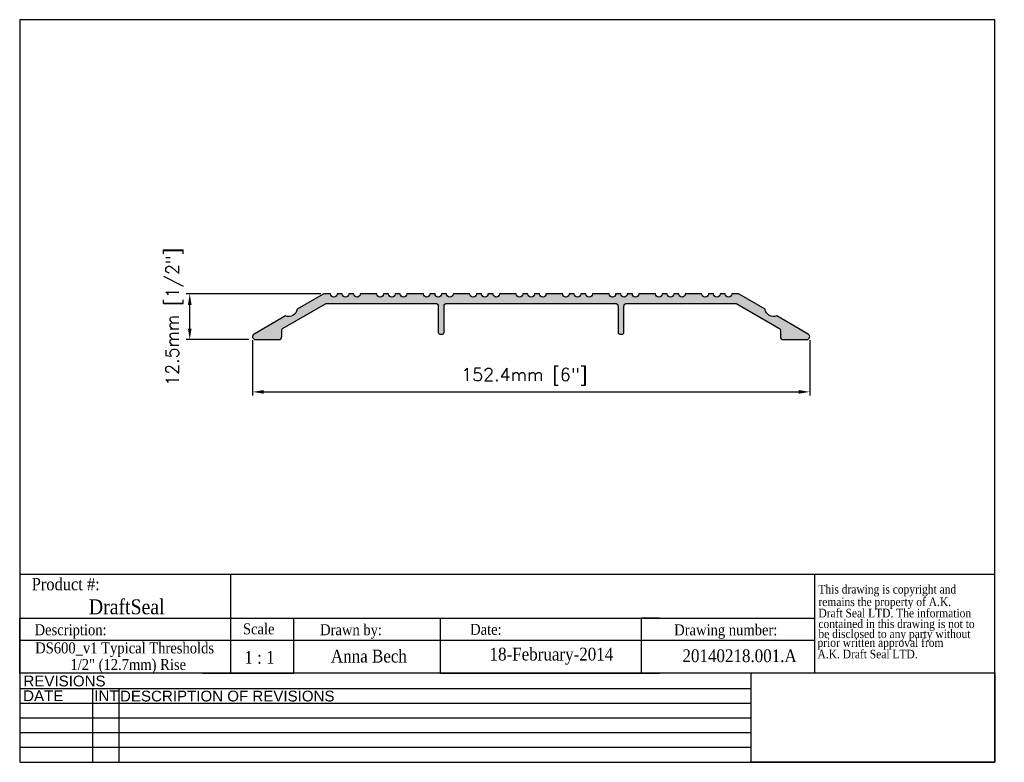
# Model space of a CAD drawing. Header units: millimetres. Extents: x 2362 to 2631, y 15 to 219.
import ezdxf
from ezdxf.enums import TextEntityAlignment as Align

# ---------------------------------------------------------------- set-up
doc = ezdxf.new("R2010")
doc.units = ezdxf.units.MM
doc.header["$MEASUREMENT"] = 0
doc.layers.add('AM_5', color=3, linetype='Continuous', lineweight=25)
doc.layers.add('BORDER', color=7, linetype='Continuous', lineweight=25)
doc.layers.add('FRAME', color=7, linetype='Continuous')
doc.styles.add('DS GROUP', font='arial.ttf')
doc.styles.get("Standard").update_dxf_attribs({"font": 'ROMANS.SHX'})
doc.styles.add('TAG', font='GARA.TTF')
doc.dimstyles.new('AM_ISO$0', dxfattribs={"dimtxt": 1.5, "dimasz": 1.5, "dimexe": 1, "dimexo": 1, "dimgap": 1.5, "dimtad": 1, "dimdec": 0, "dimdsep": 46, "dimtxsty": 'Standard', "dimcen": 0, "dimclrd": 256, "dimclre": 256, "dimclrt": 2, "dimadec": 0, "dimazin": 2, "dimtp": 0.1, "dimtm": 0.1, "dimtfac": 0.71, "dimtdec": 0, "dimtmove": 0, "dimatfit": 3, "dimfxl": 1, "dimlwd": -1, "dimlwe": -1, "dimarcsym": 1})
picture_1 = doc.add_image_def('image1.bmp', size_in_pixel=(901, 331))

# ---------------------------------------------------------------- blocks, each defined once
blk = doc.blocks.new('A$C08671A0E')
at = {"layer": 'FRAME', "style": 'TAG'}
for s, p in [('This drawing is copyright and', (14.8, -52.3)), ('remains the property of A.K.', (14.8, -101.5)), ('Draft Seal LTD. The information', (14.8, -145.7)), ('contained in this drawing is not to  ', (14.8, -187.4)), ('be disclosed to any party without ', (14.8, -226.7)), (' prior written approval from', (0, -261.2)), (' A.K. Draft Seal LTD.', (0, -306.1))]:
    blk.add_text(s, height=33.819, dxfattribs=at).set_placement(p)
blk = doc.blocks.new('*D465')
at = {"layer": 'AM_5', "linetype": 'ByBlock', "transparency": 16777216}
for p, q in [((2425.78, 130.78), (2425.78, 115.66)), ((2578.15, 130.78), (2578.15, 115.66)), ((2428.78, 116.66), (2575.15, 116.66))]:
    blk.add_line(p, q, dxfattribs=at)
at = {"layer": 'AM_5', "transparency": 16777216}
for points in [[(2428.78, 117.16), (2428.78, 116.16), (2425.78, 116.66)], [(2575.15, 117.16), (2575.15, 116.16), (2578.15, 116.66)]]:
    blk.add_solid(points, dxfattribs=at)
at = {"layer": 'Defpoints', "color": 0, "transparency": 16777216}
for p in [(2425.78, 131.78), (2578.15, 131.78), (2578.15, 116.66)]:
    blk.add_point(p, dxfattribs=at)
at = {"layer": 'AM_5', "color": 7, "transparency": 16777216, "insert": (2500.07, 120.82), "char_height": 3.5, "attachment_point": 5}
blk.add_mtext('152.4mm [6"]', dxfattribs=at)
blk = doc.blocks.new('*D466')
at = {"layer": 'AM_5', "linetype": 'ByBlock', "transparency": 16777216}
for p, q in [((2444.43, 143.48), (2407.57, 143.48)), ((2408.57, 133.98), (2408.57, 140.48)), ((2424.75, 130.98), (2407.57, 130.98))]:
    blk.add_line(p, q, dxfattribs=at)
at = {"layer": 'AM_5', "transparency": 16777216}
for points in [[(2408.07, 140.48), (2409.07, 140.48), (2408.57, 143.48)], [(2408.07, 133.98), (2409.07, 133.98), (2408.57, 130.98)]]:
    blk.add_solid(points, dxfattribs=at)
at = {"layer": 'Defpoints', "color": 0, "transparency": 16777216}
for p in [(2408.57, 143.48), (2445.43, 143.48), (2425.75, 130.98)]:
    blk.add_point(p, dxfattribs=at)
at = {"layer": 'AM_5', "color": 7, "transparency": 16777216, "insert": (2404.4, 137.23), "char_height": 3.5, "attachment_point": 5, "rotation": 90}
blk.add_mtext('12.5mm [1/2"]', dxfattribs=at)

msp = doc.modelspace()

# ---------------------------------------------------------------- hatches: boundary and pattern name
msp.add_hatch(color=256).paths.add_polyline_path([(2475.67, 143.48), (2474.27, 143.48, -1), (2472.49, 143.48), (2467.92, 143.48, -1), (2466.14, 143.48), (2464.75, 143.48, -1), (2462.97, 143.48), (2461.57, 143.48, -1), (2459.79, 143.48), (2455.22, 143.48, -1), (2453.44, 143.48), (2452.05, 143.48, -1), (2450.27, 143.48), (2448.87, 143.48, -1), (2447.09, 143.48), (2445.43, 143.48, 0.131652), (2445.03, 143.37), (2437.96, 139.29, -0.479556), (2434.75, 137.44), (2426.15, 132.47, 0.767282), (2426.55, 130.98), (2432.95, 130.98, 0.414214), (2433.75, 131.78), (2433.75, 133.41, -0.267919), (2434.15, 134.1), (2445.72, 140.78, -0.131681), (2446.12, 140.89), (2475.75, 140.89, -0.414214), (2476.55, 140.09), (2476.55, 132.88, 0.414214), (2476.95, 132.48), (2477.75, 132.48, 0.414214), (2478.15, 132.88), (2478.15, 140.09, -0.414214), (2478.95, 140.89), (2524.95, 140.89, -0.414214), (2525.75, 140.09), (2525.75, 132.88, 0.414214), (2526.15, 132.48), (2526.95, 132.48, 0.414214), (2527.35, 132.88), (2527.35, 140.09, -0.414214), (2528.15, 140.89), (2544.29, 140.89), (2544.41, 140.89, 1), (2544.66, 140.89), (2544.92, 140.89, 1), (2545.17, 140.89), (2545.3, 140.89), (2557.79, 140.89, -0.131681), (2558.19, 140.78), (2569.75, 134.1, -0.267919), (2570.15, 133.41), (2570.15, 131.78, 0.414214), (2570.95, 130.98), (2577.35, 130.98, 0.767372), (2577.75, 132.47), (2569.16, 137.44, -0.479556), (2565.95, 139.29), (2558.88, 143.37, 0.131652), (2558.48, 143.48), (2556.82, 143.48, -1), (2555.04, 143.48), (2553.65, 143.48, -1), (2551.87, 143.48), (2550.47, 143.48, -1), (2548.69, 143.48), (2544.12, 143.48, -1), (2542.34, 143.48), (2540.95, 143.48, -1), (2539.17, 143.48), (2537.77, 143.48, -1), (2535.99, 143.48), (2531.42, 143.48, -1), (2529.64, 143.48), (2528.25, 143.48, -1), (2526.47, 143.48), (2525.07, 143.48, -1), (2523.29, 143.48), (2518.72, 143.48, -1), (2516.94, 143.48), (2515.55, 143.48, -1), (2513.77, 143.48), (2512.37, 143.48, -1), (2510.59, 143.48), (2506.02, 143.48, -1), (2504.24, 143.48), (2502.85, 143.48, -1), (2501.07, 143.48), (2499.67, 143.48, -1), (2497.89, 143.48), (2493.32, 143.48, -1), (2491.54, 143.48), (2490.15, 143.48, -1), (2488.37, 143.48), (2486.97, 143.48, -1), (2485.19, 143.48), (2480.62, 143.48, -1), (2478.84, 143.48), (2477.45, 143.48, -1)])

# ---------------------------------------------------------------- linework, layer by layer
for p, q in [((2362.06, 66.79), (2579.51, 66.79)), ((2419.68, 66.79), (2419.68, 54.73)), ((2579.51, 66.79), (2579.51, 39.73)), ((2362.06, 39.73), (2362.06, 54.73)), ((2362.06, 54.73), (2579.51, 54.73)), ((2362.06, 54.73), (2362.06, 49.73)), ((2362.06, 54.73), (2362.06, 48.73)), ((2362.06, 54.73), (2412.06, 54.73)), ((2419.68, 54.73), (2419.68, 39.73)), ((2437.06, 39.73), (2437.06, 54.73)), ((2437.06, 54.73), (2477.06, 54.73)), ((2477.06, 54.73), (2477.06, 39.73)), ((2537.06, 54.73), (2532.06, 54.73)), ((2532.06, 54.73), (2532.06, 39.73)), ((2362.06, 48.73), (2362.06, 50.23)), ((2362.06, 48.73), (2579.51, 48.73)), ((2362.06, 39.73), (2362.06, 42.73)), ((2412.06, 39.73), (2437.06, 39.73)), ((2477.06, 39.73), (2537.06, 39.73))]:
    msp.add_line(p, q)
msp.add_lwpolyline([(2513.77, 143.48), (2512.37, 143.48, -1), (2510.59, 143.48), (2506.02, 143.48, -1), (2504.24, 143.48), (2502.85, 143.48, -1), (2501.07, 143.48), (2499.67, 143.48, -1), (2497.89, 143.48), (2493.32, 143.48, -1), (2491.54, 143.48), (2490.15, 143.48, -1), (2488.37, 143.48), (2486.97, 143.48, -1), (2485.19, 143.48), (2480.62, 143.48, -1), (2478.84, 143.48), (2477.45, 143.48, -1), (2475.67, 143.48), (2474.27, 143.48, -1), (2472.49, 143.48), (2467.92, 143.48, -1), (2466.14, 143.48), (2464.75, 143.48, -1), (2462.97, 143.48), (2461.57, 143.48, -1), (2459.79, 143.48), (2455.22, 143.48, -1), (2453.44, 143.48), (2452.05, 143.48, -1), (2450.27, 143.48), (2448.87, 143.48, -1), (2447.09, 143.48), (2445.43, 143.48, 0.131652), (2445.03, 143.37), (2437.96, 139.29, -0.479556), (2434.75, 137.44), (2426.15, 132.47, 0.767282), (2426.55, 130.98), (2432.95, 130.98, 0.414214), (2433.75, 131.78), (2433.75, 133.41, -0.267919), (2434.15, 134.1), (2445.72, 140.78, -0.131681), (2446.12, 140.89), (2475.75, 140.89, -0.414214), (2476.55, 140.09), (2476.55, 132.88, 0.414214), (2476.95, 132.48), (2477.75, 132.48, 0.414214), (2478.15, 132.88), (2478.15, 140.09, -0.414214), (2478.95, 140.89), (2524.95, 140.89, -0.414214), (2525.75, 140.09), (2525.75, 132.88, 0.414214), (2526.15, 132.48), (2526.95, 132.48, 0.414214), (2527.35, 132.88), (2527.35, 140.09, -0.414214), (2528.15, 140.89), (2544.29, 140.89), (2544.41, 140.89, 1), (2544.66, 140.89), (2544.92, 140.89, 1), (2545.17, 140.89), (2545.3, 140.89), (2557.79, 140.89, -0.131681), (2558.19, 140.78), (2569.75, 134.1, -0.267919), (2570.15, 133.41), (2570.15, 131.78, 0.414214), (2570.95, 130.98), (2577.35, 130.98, 0.767282), (2577.75, 132.47), (2569.16, 137.44, -0.479556), (2565.95, 139.29), (2558.88, 143.37, 0.131652), (2558.48, 143.48), (2556.82, 143.48, -1), (2555.04, 143.48), (2553.65, 143.48, -1), (2551.87, 143.48), (2550.47, 143.48, -1), (2548.69, 143.48), (2544.12, 143.48, -1), (2542.34, 143.48), (2540.95, 143.48, -1), (2539.17, 143.48), (2537.77, 143.48, -1), (2535.99, 143.48), (2531.42, 143.48, -1), (2529.64, 143.48), (2528.25, 143.48, -1), (2526.47, 143.48), (2525.07, 143.48, -1), (2523.29, 143.48), (2518.72, 143.48, -1), (2516.94, 143.48), (2515.55, 143.48, -1)], format="xyb", close=True)
at = {"layer": 'BORDER'}
for p, q in [((2362.06, 218.5), (2362.06, 15.3)), ((2628.76, 218.5), (2362.06, 218.5)), ((2628.76, 15.3), (2628.76, 218.5)), ((2579.51, 66.79), (2628.76, 66.79)), ((2628.76, 39.73), (2362.06, 39.73)), ((2562.14, 35.42), (2362.06, 35.42)), ((2381.93, 35.42), (2381.93, 15.3)), ((2389.14, 35.42), (2389.14, 15.3)), ((2562.14, 31.4), (2362.06, 31.4)), ((2562.14, 27.37), (2362.06, 27.37)), ((2562.14, 23.35), (2362.06, 23.35)), ((2562.14, 19.33), (2362.06, 19.33)), ((2362.06, 15.3), (2628.76, 15.3))]:
    msp.add_line(p, q, dxfattribs=at)
at = {"layer": 'FRAME', "color": 1}
for q in [(2562.14, 39.74), (2562.14, 39.73)]:
    msp.add_line((2562.14, 15.3), q, dxfattribs=at)

# ---------------------------------------------------------------- block references
at = {"xscale": 0.06987750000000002, "yscale": 0.06987750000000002, "zscale": 0.06987750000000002}
msp.add_blockref('A$C08671A0E', (2579.51, 65.14), dxfattribs=at)

# ---------------------------------------------------------------- texts
at = {"layer": 'BORDER', "attachment_point": 2, "style": 'DS GROUP'}
for s, width, insert, char_height in [('REVISIONS', 20.3868, (2374.32, 39.03), 2.953), ('DATE', 20.3868, (2368.5, 34.99), 2.953), ('INT', 20.3868, (2385.79, 34.99), 2.953), ('DESCRIPTION OF REVISIONS', 103.8609, (2418.84, 34.91), 2.9531)]:
    msp.add_mtext_dynamic_manual_height_columns(s, width=width, gutter_width=7.5, heights=[0], dxfattribs=dict(at, insert=insert, char_height=char_height))
at = {"layer": 'FRAME', "style": 'TAG'}
for s, height, p in [('Product #:', 3.382, (2374.65, 64.13)), ('DraftSeal', 4.069, (2391.34, 57.98)), ('Description:', 3, (2375.98, 51.11)), ('Drawn by:', 3, (2452.69, 51.18)), ('Date:', 3, (2489.58, 51.66)), ('Drawing number:', 3, (2555.2, 51.15)), ('1 : 1', 3.5, (2427.65, 44)), ('Anna Bech', 3.5, (2457.58, 44.44)), ('18-February-2014', 3.5, (2507.5, 44.44)), ('20140218.001.A', 3.5, (2558.98, 44.45))]:
    msp.add_text(s, height=height, dxfattribs=at).set_placement(p, align=Align.MIDDLE)
msp.add_text('Scale', height=3, dxfattribs=at).set_placement((2423.13, 50.32))
for s, p in [('DS600_v1 Typical Thresholds', (2390.76, 45.11)), ('1/2" (12.7mm) Rise', (2391.75, 40.57))]:
    msp.add_text(s, height=3, dxfattribs=at).set_placement(p, align=Align.CENTER)

# ---------------------------------------------------------------- dimensions: what is measured, and where the dimension line sits
at = {"layer": 'AM_5'}
dim = msp.add_linear_dim(base=(2408.57, 143.48), p1=(2425.75, 130.98), p2=(2445.43, 143.48), angle=90, dimstyle='AM_ISO$0', override={"dimtxt": 3.5, "dimasz": 3, "dimdec": 1, "dimpost": '<>mm', "dimclrt": 7}, dxfattribs=at)
dim.commit()
dim.dimension.update_dxf_attribs({"geometry": '*D466', "text_midpoint": (2408.57, 137.23), "dimtype": 160})
dim = msp.add_linear_dim(base=(2578.15, 116.66), p1=(2425.78, 131.78), p2=(2578.15, 131.78), dimstyle='AM_ISO$0', override={"dimtxt": 3.5, "dimasz": 3, "dimdec": 1, "dimpost": '<>mm', "dimclrt": 7}, dxfattribs=at)
dim.commit()
dim.dimension.update_dxf_attribs({"geometry": '*D465', "text_midpoint": (2500.07, 116.66), "dimtype": 160})

# ---------------------------------------------------------------- pictures from other files: only their frames are drawn
image = msp.add_image(picture_1, insert=(2562.14, 15.3), size_in_units=(66.62, 24.47))
image.dxf.flags = 7

doc.saveas('drawing.dxf')
